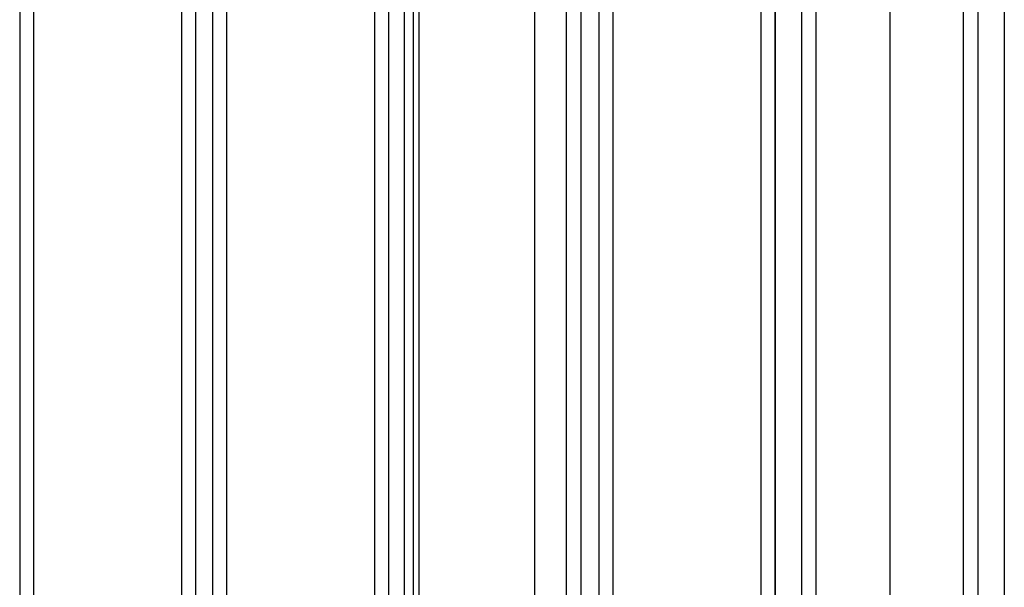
# Model space of a CAD drawing. Header units: millimetres. Extents: x -587 to 33545, y -26688 to 22494.
# Tile 195 of 256: x 11343 to 11399, y 10272 to 10304. Entities that reach past the tile are written whole.
import ezdxf

# ---------------------------------------------------------------- set-up
doc = ezdxf.new("R2010")
doc.units = ezdxf.units.MM
doc.header["$MEASUREMENT"] = 0
doc.linetypes.add('DASHED2', pattern=[9.525, 6.35, -3.175])
for name, color, linetype in [('_I_EKO_PODKLAD 3', 252, 'Continuous'), ('AVECO MODUŁY', 40, 'Continuous'), ('AVECO TORY', 7, 'Continuous')]:
    doc.layers.add(name, color=color, linetype=linetype)

msp = doc.modelspace()

# ---------------------------------------------------------------- linework, layer by layer
at = {"layer": '_I_EKO_PODKLAD 3', "color": 5, "linetype": 'DASHED2', "ltscale": 2}
msp.add_line((11385.832, 9788.833), (11385.832, 10365.413), dxfattribs=at)
msp.add_line((11385.832, 9788.833), (11385.832, 10365.413), dxfattribs=at)
at = {"layer": 'AVECO MODUŁY', "color": 7}
for p, q in [((11342.985, 10361.425), (11342.985, 10251.872)), ((11343.791, 10251.672), (11343.791, 10361.425)), ((11352.169, 10361.425), (11352.169, 10251.672)), ((11352.98, 10251.872), (11352.98, 10361.425)), ((11353.928, 10361.325), (11353.928, 10249.749)), ((11363.923, 10249.749), (11363.923, 10361.325)), ((11364.809, 10249.649), (11364.809, 10361.425)), ((11365.62, 10361.425), (11365.62, 10249.649)), ((11373.998, 10249.649), (11373.998, 10361.425)), ((11375.837, 10361.425), (11375.837, 10249.749)), ((11385.021, 10361.425), (11385.021, 10250.049)), ((11385.832, 10249.749), (11385.832, 10361.325)), ((11354.734, 10249.749), (11354.734, 10361.025)), ((11363.112, 10361.025), (11363.112, 10250.049)), ((11376.643, 10249.649), (11376.643, 10361.025)), ((11388.138, 10361.025), (11388.138, 9792.921)), ((11396.516, 9792.921), (11396.516, 10361.025)), ((11374.809, 10357.769), (11374.809, 10249.649)), ((11372.189, 10354.107), (11372.189, 10265.513)), ((11365.327, 10264.107), (11365.327, 10353.589))]:
    msp.add_line(p, q, dxfattribs=at)
at = {"layer": 'AVECO TORY', "color": 7}
for p, q in [((11385.832, 10365.413), (11385.832, 9788.833)), ((11387.332, 10365.413), (11387.332, 9788.833)), ((11392.332, 10365.413), (11392.332, 9788.833)), ((11397.332, 10365.413), (11397.332, 9788.833)), ((11398.832, 10365.413), (11398.832, 9788.833)), ((11385.832, 10272.571), (11385.832, 10347.571))]:
    msp.add_line(p, q, dxfattribs=at)

doc.saveas('drawing.dxf')
